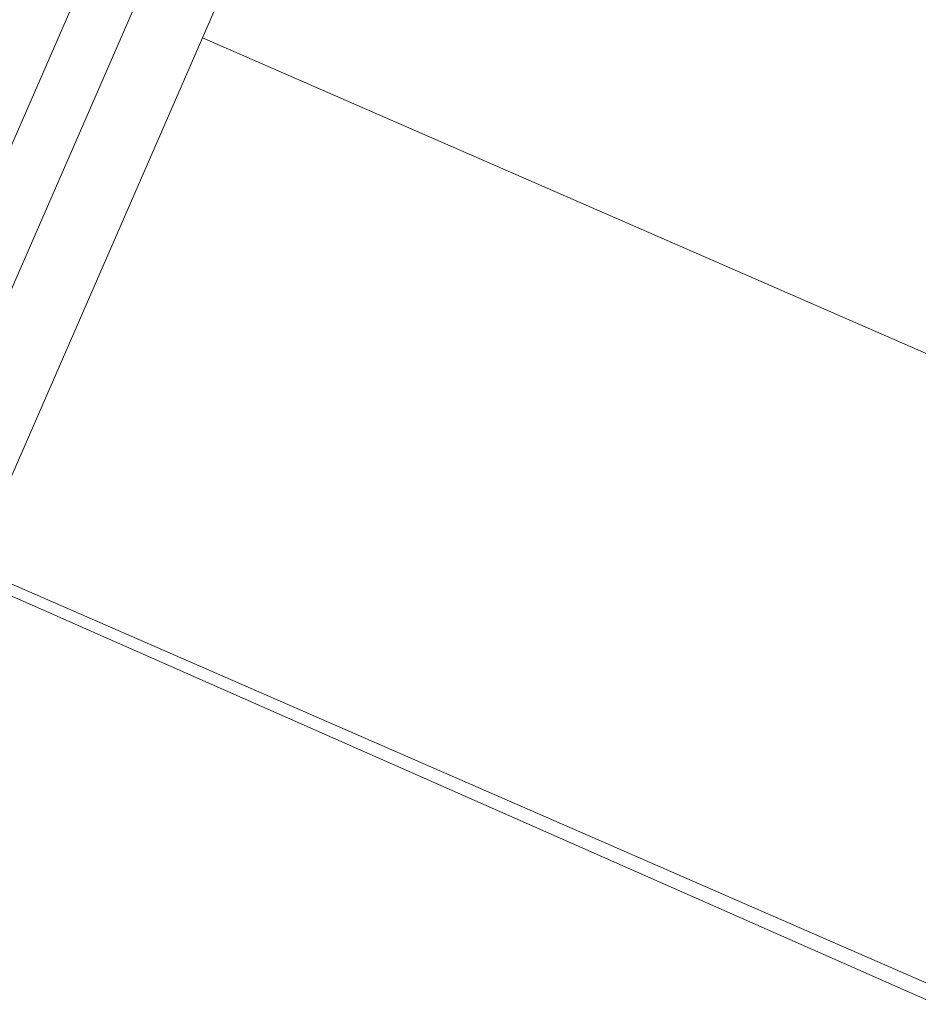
# Model space of a CAD drawing. Header units: metres. Extents: x -5203299 to 2078834, y 245743 to 5816291.
# Tile 177 of 256: x 366321.22 to 366321.549, y 5814087.478 to 5814087.838. Entities that reach past the tile are written whole.
import ezdxf

# ---------------------------------------------------------------- set-up
doc = ezdxf.new("R2010")
doc.units = ezdxf.units.M
doc.header["$LTSCALE"] = 0.5
doc.layers.add('30 -39 Baustelle- Fläche', color=7, linetype='Continuous', lineweight=15)
doc.layers.add('Keine', color=7, linetype='Continuous', lineweight=9)

# ---------------------------------------------------------------- blocks, each defined once
blk = doc.blocks.new('Gruppe-12227')
at = {"layer": 'Keine', "color": 7, "flags": 128}
for points in [[(-271.27003, -117.24271), (-271.62606, -118.05914)], [(-271.64524, -118.05077), (-271.2997, -117.25839)], [(-271.60093, -118.07009), (-271.40943, -117.63097)], [(-268.43294, -119.22138), (-271.51658, -117.87668)]]:
    blk.add_lwpolyline(points, dxfattribs=at)
blk = doc.blocks.new('Gruppe-12238')
at = {"layer": 'Keine', "color": 7}
blk.add_blockref('Gruppe-12227', (0, 0), dxfattribs=at)
blk = doc.blocks.new('Gruppe-12239')
at = {"layer": 'Keine', "color": 1}
blk.add_line((-269.53852, -118.96946), (-274.1217, -116.97085), dxfattribs=at)
at = {"layer": 'Keine', "color": 7}
blk.add_blockref('Gruppe-12238', (0, 0), dxfattribs=at)
blk = doc.blocks.new('Gruppe-12240')
at = {"layer": 'Keine', "color": 8, "flags": 128}
blk.add_lwpolyline([(-266.45736, -120.32174), (-269.4313, -119.03145), (-272.49009, -117.68235)], dxfattribs=at)
blk = doc.blocks.new('Gruppe-12241')
at = {"layer": 'Keine', "color": 7}
for name in ['Gruppe-12239', 'Gruppe-12240']:
    blk.add_blockref(name, (0, 0), dxfattribs=at)
blk = doc.blocks.new('Gruppe-12242')
at = {"layer": 'Keine', "color": 7}
blk.add_blockref('Gruppe-12241', (0, 0), dxfattribs=at)
blk = doc.blocks.new('_BE Phase 5 (3D)')
at = {"layer": '30 -39 Baustelle- Fläche', "color": 7}
blk.add_blockref('Gruppe-12242', (0, 0), dxfattribs=at)

msp = doc.modelspace()

# ---------------------------------------------------------------- block references
at = {"layer": 'Keine', "color": 1}
msp.add_blockref('_BE Phase 5 (3D)', (366592.80349, 5814205.70793), dxfattribs=at)

doc.saveas('drawing.dxf')
